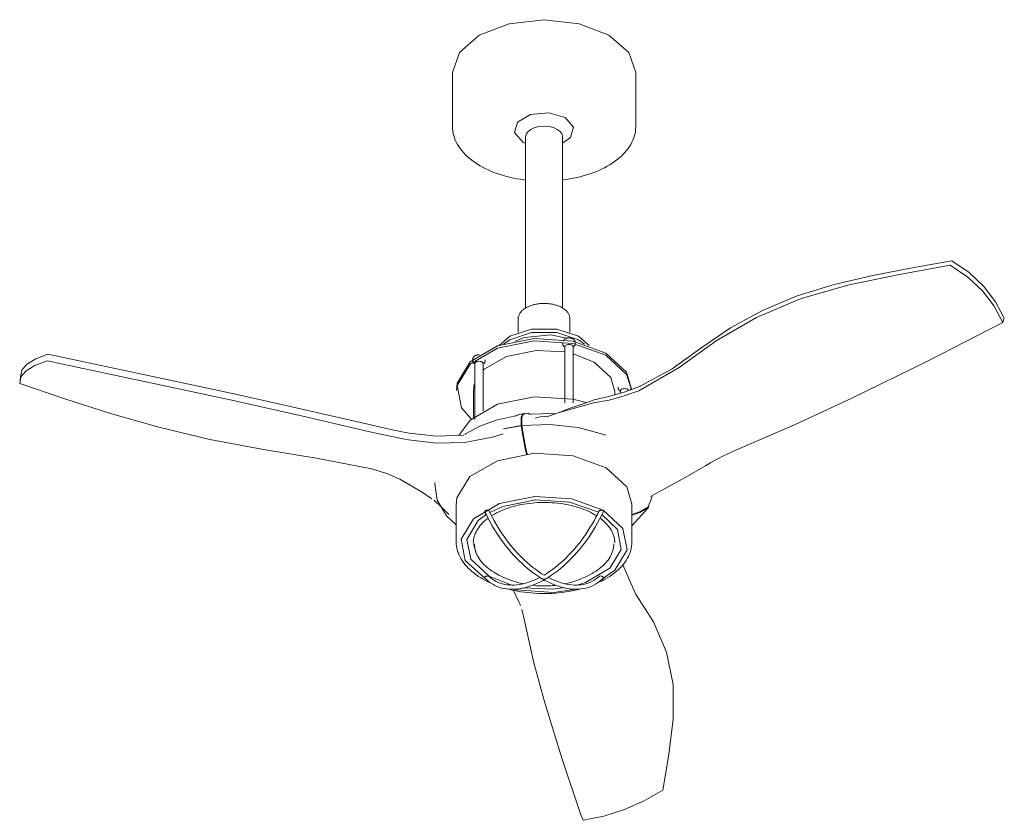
# Model space of a CAD drawing. Header units: millimetres. Extents: x 6132 to 9486, y -2901 to 7034.
# Tile 1 of 4: x 7608 to 8311, y -2901 to -2329. Entities that reach past the tile are written whole.
import ezdxf

# ---------------------------------------------------------------- set-up
doc = ezdxf.new("R2010")
doc.units = ezdxf.units.MM
doc.layers.add('E-LITE-EQPM', color=7, linetype='Continuous', lineweight=20)

# ---------------------------------------------------------------- blocks, each defined once
blk = doc.blocks.new('33426-9 - 33423-10 JUST FAN LED Copper_wood ceiling fan 81cm-493773-00 Isometrico PDF')
at = {"layer": 'E-LITE-EQPM', "color": 251, "lineweight": 9, "true_color": 0x5b5b5b}
for p, q in [((2332.91, -2367.05), (2332.91, -2405.45)), ((2463.89, -2405.45), (2463.89, -2367.05)), ((2383.33, -2416.57), (2385.07, -2417.47)), ((2385.14, -2412.93), (2385.14, -2535.15)), ((2411.66, -2535.15), (2411.66, -2412.93)), ((2379.9, -2542.93), (2379.9, -2552.57)), ((2416.91, -2552.57), (2416.91, -2542.93)), ((2727.21, -2542.26), (2726.23, -2545.5)), ((2411.67, -2560.03), (2411.67, -2560.75)), ((2420.7, -2560.75), (2420.7, -2560.03)), ((2430.53, -2561.85), (2422.97, -2555.29)), ((2427.32, -2560.89), (2422.97, -2557.74)), ((2413.22, -2562.89), (2413.1, -2562.83)), ((2413.17, -2562.81), (2413.17, -2602.73)), ((2419.17, -2602.73), (2419.17, -2562.81)), ((2347.37, -2572.1), (2347.37, -2572.82)), ((2356.4, -2572.82), (2356.4, -2572.1)), ((2419.21, -2567.8), (2434.12, -2573.76)), ((2348.92, -2574.96), (2348.8, -2574.89)), ((2348.88, -2574.87), (2348.88, -2614.79)), ((2354.88, -2608.54), (2354.88, -2574.87)), ((2023.74, -2589.07), (2024.31, -2584.28)), ((2347.88, -2594.38), (2347.88, -2613.23)), ((2448.92, -2597.12), (2448.92, -2594.38)), ((2451.35, -2591.63), (2451.35, -2592.35)), ((2452.9, -2594.49), (2452.78, -2594.43)), ((2452.9, -2594.38), (2452.9, -2595.92)), ((2460.38, -2592.35), (2460.38, -2591.63)), ((2460.9, -2593.2), (2460.9, -2592.75)), ((2409.4, -2609.63), (2415.65, -2607.2)), ((2382.36, -2610.81), (2379.93, -2611.45)), ((2381.67, -2610.82), (2383.91, -2610.53)), ((2382.07, -2612.94), (2382.03, -2612.84)), ((2382.03, -2619.01), (2382.03, -2612.84)), ((2382.53, -2618.96), (2382.53, -2612.79)), ((2384.41, -2610.48), (2387.04, -2610.19)), ((2387.09, -2610.42), (2387.16, -2610.28)), ((2387.19, -2610.3), (2387.36, -2610.51)), ((2397.51, -2612.28), (2392.14, -2613.69)), ((2369.29, -2621.26), (2382.03, -2619.01)), ((2382.07, -2619.12), (2369.59, -2621.28)), ((2382.03, -2619.01), (2382.07, -2619.12)), ((2382.57, -2619.07), (2382.53, -2618.96)), ((2275.73, -2650.07), (2275.73, -2650.06)), ((2275.73, -2650.07), (2275.73, -2650.06)), ((2472.67, -2676.96), (2475.62, -2669.76)), ((2335.65, -2674.79), (2335.65, -2702.1)), ((2473.02, -2677.47), (2461.15, -2690.62)), ((2461.16, -2702.1), (2461.16, -2674.79)), ((2472.85, -2676.99), (2472.67, -2676.96)), ((2472.85, -2677.44), (2473.02, -2677.47)), ((2473.02, -2677.47), (2473.02, -2676.6)), ((2440.24, -2686.51), (2442.36, -2688.59)), ((2461.35, -2680.44), (2461.11, -2680.74)), ((2461.04, -2690.64), (2461.1, -2690.52)), ((2349.91, -2710.32), (2347.93, -2703.31)), ((2355.99, -2727.71), (2354.85, -2727.07)), ((2356.87, -2728.64), (2356.19, -2728.27)), ((2374.53, -2732.83), (2359.16, -2726.56)), ((2363.5, -2724.32), (2364.06, -2724.64)), ((2376.46, -2736.71), (2380.31, -2744.8)), ((2384.2, -2757.32), (2382.46, -2750.44)), ((2424.65, -2897.09), (2426.21, -2900.89))]:
    blk.add_line(p, q, dxfattribs=at)
for points in [[(2332.91, -2367.05, 0), (2337.9, -2352.58, 0), (2352.09, -2340.31, 0), (2373.34, -2332.11, 0), (2398.4, -2329.23, 0), (2423.46, -2332.11, 0), (2444.71, -2340.31, 0)], [(2444.71, -2340.31, 0), (2458.91, -2352.58, 0), (2463.89, -2367.05, 0)], [(2413.47, -2399.17, 0), (2401.73, -2395.72, 0), (2388.73, -2396.91, 0), (2379.41, -2402.28, 0), (2377.35, -2409.8, 0), (2383.33, -2416.57, 0)], [(2332.91, -2405.45, 0), (2332.97, -2407.1, 0), (2333.14, -2408.74, 0), (2333.42, -2410.38, 0), (2333.82, -2412, 0), (2334.32, -2413.6, 0), (2334.94, -2415.19, 0), (2335.66, -2416.75, 0), (2336.48, -2418.28, 0), (2337.4, -2419.78, 0), (2338.42, -2421.26, 0), (2339.53, -2422.7, 0), (2340.74, -2424.1, 0), (2342.04, -2425.47, 0), (2343.42, -2426.8, 0), (2344.88, -2428.1, 0), (2346.43, -2429.35, 0), (2348.06, -2430.56, 0), (2349.76, -2431.73, 0), (2351.54, -2432.85, 0), (2352.71, -2433.54, 0)], [(2385.14, -2412.93, 0), (2385.59, -2410.95, 0), (2386.92, -2409.11, 0), (2389.02, -2407.52, 0), (2391.77, -2406.3, 0), (2394.97, -2405.54, 0), (2398.4, -2405.28, 0), (2401.83, -2405.54, 0), (2405.03, -2406.3, 0), (2407.78, -2407.52, 0)], [(2411.66, -2417.5, 0), (2417.39, -2413.46, 0), (2419.45, -2405.95, 0), (2413.47, -2399.17, 0)], [(2463.89, -2405.45, 0), (2463.83, -2407.1, 0), (2463.66, -2408.74, 0), (2463.38, -2410.38, 0), (2462.98, -2412, 0), (2462.48, -2413.6, 0), (2461.86, -2415.19, 0), (2461.15, -2416.75, 0), (2460.32, -2418.28, 0), (2459.4, -2419.78, 0), (2458.38, -2421.26, 0), (2457.27, -2422.7, 0), (2456.06, -2424.1, 0), (2454.77, -2425.47, 0), (2453.38, -2426.8, 0), (2451.92, -2428.1, 0), (2450.37, -2429.35, 0), (2448.74, -2430.56, 0), (2447.04, -2431.73, 0), (2445.26, -2432.85, 0), (2443.41, -2433.93, 0), (2441.5, -2434.96, 0), (2439.52, -2435.95, 0), (2437.47, -2436.88, 0), (2435.37, -2437.77, 0), (2433.21, -2438.6, 0), (2431, -2439.39, 0), (2428.74, -2440.12, 0), (2426.44, -2440.8, 0), (2424.09, -2441.42, 0), (2421.71, -2441.99, 0), (2419.29, -2442.5, 0), (2416.83, -2442.95, 0), (2414.35, -2443.35, 0), (2411.85, -2443.69, 0), (2411.66, -2443.71, 0)], [(2407.78, -2407.52, 0), (2409.89, -2409.11, 0), (2411.21, -2410.95, 0), (2411.66, -2412.93, 0)], [(2385.14, -2443.71, 0), (2383.8, -2443.54, 0), (2381.31, -2443.18, 0), (2378.84, -2442.75, 0), (2376.4, -2442.27, 0), (2373.99, -2441.73, 0), (2371.62, -2441.14, 0), (2369.3, -2440.49, 0), (2367.01, -2439.79, 0), (2364.78, -2439.03, 0), (2362.59, -2438.23, 0), (2360.46, -2437.37, 0), (2358.38, -2436.46, 0), (2356.37, -2435.5, 0), (2354.42, -2434.49, 0), (2352.71, -2433.54, 0)], [(2689.63, -2501.32, 0), (2661.4, -2506.44, 0), (2633.31, -2511.85, 0), (2605.76, -2518.28, 0), (2579.29, -2526.49, 0), (2554.44, -2536.86, 0), (2531.47, -2549.35, 0), (2510.51, -2563.7, 0), (2489.98, -2578.44, 0), (2467.03, -2590.92, 0)], [(2727.21, -2542.26, 0), (2721.03, -2530.66, 0), (2712.62, -2519.7, 0), (2702.04, -2509.82, 0), (2689.63, -2501.32, 0)], [(2466.04, -2594.16, 0), (2495, -2577.57, 0), (2521.28, -2558.54, 0), (2550.06, -2541.76, 0), (2582, -2528.42, 0), (2616.48, -2518.59, 0), (2652.35, -2511.17, 0), (2688.64, -2504.56, 0)], [(2688.64, -2504.56, 0), (2701.04, -2513.05, 0), (2711.62, -2522.93, 0), (2720.03, -2533.88, 0), (2726.23, -2545.5, 0)], [(2379.9, -2542.93, 0), (2379.91, -2542.46, 0), (2379.96, -2541.98, 0), (2380.04, -2541.52, 0), (2380.16, -2541.05, 0), (2380.3, -2540.59, 0), (2380.48, -2540.14, 0), (2380.68, -2539.69, 0), (2380.92, -2539.26, 0), (2381.18, -2538.83, 0), (2381.47, -2538.41, 0), (2381.79, -2538, 0), (2382.13, -2537.6, 0), (2382.5, -2537.21, 0), (2382.89, -2536.83, 0), (2383.31, -2536.46, 0), (2383.74, -2536.11, 0), (2384.2, -2535.77, 0), (2384.69, -2535.44, 0), (2385.19, -2535.12, 0), (2385.71, -2534.81, 0), (2386.25, -2534.52, 0), (2386.81, -2534.24, 0), (2387.39, -2533.98, 0), (2387.98, -2533.73, 0), (2388.59, -2533.49, 0), (2389.22, -2533.27, 0), (2389.85, -2533.07, 0), (2390.5, -2532.87, 0), (2391.16, -2532.7, 0), (2391.84, -2532.54, 0), (2392.52, -2532.4, 0), (2393.21, -2532.27, 0), (2393.91, -2532.16, 0), (2394.61, -2532.06, 0), (2395.33, -2531.98, 0), (2396.04, -2531.92, 0), (2396.76, -2531.87, 0), (2397.48, -2531.84, 0), (2398.21, -2531.83, 0), (2398.93, -2531.83, 0), (2399.65, -2531.85, 0), (2400.37, -2531.89, 0), (2401.09, -2531.94, 0), (2401.8, -2532.01, 0), (2402.51, -2532.1, 0), (2403.22, -2532.2, 0), (2403.91, -2532.32, 0), (2404.6, -2532.46, 0), (2405.28, -2532.61, 0), (2405.94, -2532.78, 0), (2406.6, -2532.96, 0), (2407.24, -2533.16, 0), (2407.88, -2533.37, 0), (2408.49, -2533.6, 0), (2409.09, -2533.84, 0), (2409.68, -2534.1, 0), (2410.25, -2534.37, 0), (2410.8, -2534.65, 0), (2411.28, -2534.92, 0)], [(2416.91, -2542.93, 0), (2416.89, -2542.46, 0), (2416.84, -2541.98, 0), (2416.76, -2541.52, 0), (2416.65, -2541.05, 0), (2416.5, -2540.59, 0), (2416.33, -2540.14, 0), (2416.12, -2539.69, 0), (2415.89, -2539.26, 0), (2415.62, -2538.83, 0), (2415.33, -2538.41, 0), (2415.02, -2538, 0), (2414.67, -2537.6, 0), (2414.31, -2537.21, 0), (2413.91, -2536.83, 0), (2413.5, -2536.46, 0), (2413.06, -2536.11, 0), (2412.6, -2535.77, 0), (2412.12, -2535.44, 0), (2411.61, -2535.12, 0), (2411.28, -2534.92, 0)], [(2726.23, -2545.5, 0), (2672.32, -2572.99, 0), (2617.73, -2599.75, 0)], [(2422.97, -2555.29, 0), (2407.39, -2550.1, 0), (2389.41, -2550.1, 0), (2373.84, -2555.29, 0), (2366.31, -2561.79, 0)], [(2369.51, -2560.84, 0), (2373.84, -2557.74, 0), (2389.41, -2552.55, 0), (2407.39, -2552.55, 0), (2422.97, -2557.74, 0)], [(2335.94, -2594.1, 0), (2336.29, -2588.71, 0), (2345.48, -2573.55, 0), (2365.15, -2562.19, 0), (2391.4, -2556.89, 0), (2419.04, -2558.69, 0), (2442.6, -2567.23, 0)], [(2346.22, -2614.18, 0), (2339.41, -2606.3, 0), (2336.29, -2590.34, 0), (2345.48, -2575.18, 0), (2365.15, -2563.83, 0), (2391.4, -2558.52, 0), (2419.04, -2560.32, 0), (2442.6, -2568.87, 0)], [(2377.75, -2558.73, 0), (2384.41, -2556.08, 0), (2403.22, -2554.36, 0), (2414.32, -2556.7, 0)], [(2412.1, -2558.45, 0), (2412.2, -2558.29, 0), (2412.3, -2558.13, 0), (2412.41, -2557.99, 0), (2412.53, -2557.86, 0), (2412.65, -2557.73, 0), (2412.77, -2557.61, 0), (2412.89, -2557.5, 0), (2413.02, -2557.4, 0), (2413.15, -2557.31, 0), (2413.28, -2557.22, 0), (2413.41, -2557.13, 0), (2413.54, -2557.06, 0), (2413.67, -2556.99, 0), (2413.81, -2556.92, 0), (2413.94, -2556.86, 0), (2414.08, -2556.8, 0), (2414.21, -2556.75, 0), (2414.35, -2556.7, 0), (2414.48, -2556.66, 0), (2414.62, -2556.62, 0), (2414.76, -2556.58, 0), (2414.89, -2556.55, 0), (2415.03, -2556.52, 0), (2415.17, -2556.49, 0), (2415.31, -2556.47, 0), (2415.45, -2556.45, 0), (2415.59, -2556.44, 0), (2415.73, -2556.42, 0), (2415.87, -2556.41, 0), (2416.01, -2556.41, 0), (2416.15, -2556.41, 0), (2416.29, -2556.41, 0), (2416.43, -2556.41, 0), (2416.57, -2556.42, 0), (2416.71, -2556.43, 0), (2416.85, -2556.44, 0), (2416.98, -2556.46, 0), (2417.12, -2556.48, 0), (2417.26, -2556.5, 0), (2417.4, -2556.53, 0), (2417.54, -2556.56, 0), (2417.68, -2556.6, 0), (2417.81, -2556.63, 0), (2417.95, -2556.68, 0), (2418.09, -2556.72, 0), (2418.22, -2556.77, 0), (2418.36, -2556.83, 0), (2418.49, -2556.89, 0), (2418.62, -2556.95, 0), (2418.76, -2557.02, 0), (2418.88, -2557.08, 0)], [(2420.7, -2560.03, 0), (2420.69, -2559.81, 0), (2420.67, -2559.6, 0), (2420.63, -2559.39, 0), (2420.58, -2559.19, 0), (2420.52, -2558.99, 0), (2420.45, -2558.8, 0), (2420.36, -2558.62, 0), (2420.27, -2558.45, 0), (2420.17, -2558.29, 0), (2420.07, -2558.13, 0), (2419.96, -2557.99, 0), (2419.84, -2557.86, 0), (2419.72, -2557.73, 0), (2419.6, -2557.61, 0), (2419.47, -2557.5, 0), (2419.35, -2557.4, 0), (2419.22, -2557.31, 0), (2419.09, -2557.22, 0), (2418.96, -2557.13, 0), (2418.88, -2557.08, 0)], [(2354.79, -2579.66, 0), (2355.62, -2578.86, 0), (2371.52, -2569.68, 0), (2392.74, -2565.4, 0), (2413.2, -2566.49, 0)], [(2411.67, -2560.75, 0), (2411.68, -2560.88, 0), (2411.69, -2561.01, 0), (2411.71, -2561.13, 0), (2411.74, -2561.26, 0), (2411.78, -2561.38, 0), (2411.83, -2561.5, 0), (2411.88, -2561.62, 0), (2411.94, -2561.73, 0), (2412.01, -2561.84, 0), (2412.09, -2561.95, 0), (2412.17, -2562.06, 0), (2412.26, -2562.16, 0), (2412.35, -2562.26, 0), (2412.45, -2562.35, 0), (2412.55, -2562.44, 0), (2412.66, -2562.53, 0), (2412.78, -2562.62, 0), (2412.9, -2562.7, 0), (2413.02, -2562.78, 0), (2413.1, -2562.83, 0)], [(2413.17, -2562.81, 0), (2413.27, -2562.36, 0), (2413.57, -2561.94, 0), (2414.05, -2561.58, 0)], [(2414.05, -2561.58, 0), (2414.67, -2561.31, 0), (2415.39, -2561.13, 0), (2416.17, -2561.08, 0), (2416.95, -2561.13, 0), (2417.67, -2561.31, 0), (2418.29, -2561.58, 0), (2418.77, -2561.94, 0), (2419.07, -2562.36, 0), (2419.17, -2562.81, 0)], [(2420.7, -2560.75, 0), (2420.69, -2560.88, 0), (2420.68, -2561.01, 0), (2420.66, -2561.13, 0), (2420.63, -2561.26, 0), (2420.59, -2561.38, 0), (2420.54, -2561.5, 0), (2420.49, -2561.62, 0), (2420.43, -2561.73, 0), (2420.36, -2561.84, 0), (2420.28, -2561.95, 0), (2420.2, -2562.06, 0), (2420.11, -2562.16, 0), (2420.02, -2562.26, 0), (2419.92, -2562.35, 0), (2419.82, -2562.44, 0), (2419.71, -2562.53, 0), (2419.59, -2562.62, 0), (2419.47, -2562.7, 0), (2419.35, -2562.78, 0), (2419.22, -2562.85, 0), (2419.09, -2562.92, 0)], [(2442.6, -2567.23, 0), (2457.39, -2580.83, 0), (2460.9, -2593.03, 0)], [(2023.74, -2589.07, 0), (2024.64, -2584.27, 0), (2028.32, -2579.89, 0), (2034.67, -2576.08, 0), (2043.27, -2572.9, 0)], [(2024.31, -2584.28, 0), (2025.21, -2579.47, 0), (2028.89, -2575.09, 0), (2035.24, -2571.28, 0), (2043.83, -2568.11, 0)], [(2043.27, -2572.9, 0), (2110.54, -2587.03, 0), (2177.47, -2601.45, 0)], [(2178.04, -2596.66, 0), (2111.11, -2582.24, 0), (2043.83, -2568.11, 0)], [(2347.37, -2572.1, 0), (2347.38, -2571.88, 0), (2347.4, -2571.67, 0), (2347.44, -2571.46, 0), (2347.49, -2571.25, 0), (2347.55, -2571.06, 0), (2347.62, -2570.87, 0), (2347.71, -2570.69, 0), (2347.8, -2570.51, 0), (2347.9, -2570.35, 0), (2348.01, -2570.2, 0), (2348.12, -2570.06, 0), (2348.23, -2569.92, 0), (2348.35, -2569.8, 0), (2348.47, -2569.68, 0), (2348.6, -2569.57, 0), (2348.72, -2569.47, 0), (2348.85, -2569.37, 0), (2348.98, -2569.28, 0), (2349.11, -2569.2, 0), (2349.24, -2569.12, 0), (2349.37, -2569.05, 0), (2349.51, -2568.99, 0), (2349.64, -2568.92, 0), (2349.78, -2568.87, 0), (2349.91, -2568.82, 0), (2350.05, -2568.77, 0), (2350.18, -2568.72, 0), (2350.32, -2568.68, 0), (2350.46, -2568.65, 0), (2350.6, -2568.61, 0), (2350.73, -2568.58, 0), (2350.87, -2568.56, 0), (2351.01, -2568.54, 0), (2351.15, -2568.52, 0), (2351.29, -2568.5, 0), (2351.43, -2568.49, 0), (2351.57, -2568.48, 0), (2351.71, -2568.48, 0), (2351.85, -2568.47, 0), (2351.99, -2568.47, 0), (2352.13, -2568.48, 0), (2352.27, -2568.48, 0)], [(2347.37, -2572.82, 0), (2347.38, -2572.94, 0), (2347.39, -2573.07, 0), (2347.41, -2573.2, 0), (2347.44, -2573.32, 0), (2347.48, -2573.44, 0), (2347.53, -2573.56, 0), (2347.58, -2573.68, 0), (2347.64, -2573.8, 0), (2347.71, -2573.91, 0), (2347.79, -2574.02, 0), (2347.87, -2574.12, 0), (2347.96, -2574.23, 0), (2348.05, -2574.32, 0), (2348.15, -2574.42, 0), (2348.25, -2574.51, 0), (2348.36, -2574.6, 0), (2348.48, -2574.68, 0), (2348.6, -2574.77, 0), (2348.72, -2574.84, 0), (2348.8, -2574.89, 0)], [(2348.88, -2574.87, 0), (2348.98, -2574.42, 0), (2349.28, -2574, 0), (2349.76, -2573.64, 0)], [(2354.88, -2574.87, 0), (2354.78, -2574.42, 0), (2354.48, -2574, 0), (2354, -2573.64, 0), (2353.38, -2573.37, 0), (2352.66, -2573.19, 0), (2351.88, -2573.14, 0), (2351.11, -2573.19, 0), (2350.38, -2573.37, 0), (2349.76, -2573.64, 0)], [(2356.4, -2572.82, 0), (2356.39, -2572.94, 0), (2356.38, -2573.07, 0), (2356.36, -2573.2, 0), (2356.33, -2573.32, 0), (2356.29, -2573.44, 0), (2356.24, -2573.56, 0), (2356.19, -2573.68, 0), (2356.13, -2573.8, 0), (2356.06, -2573.91, 0), (2355.98, -2574.02, 0), (2355.9, -2574.12, 0), (2355.82, -2574.23, 0), (2355.72, -2574.32, 0), (2355.62, -2574.42, 0), (2355.52, -2574.51, 0), (2355.41, -2574.6, 0), (2355.3, -2574.68, 0), (2355.18, -2574.77, 0), (2355.05, -2574.84, 0), (2354.92, -2574.92, 0), (2354.79, -2574.99, 0)], [(2434.12, -2573.76, 0), (2446.09, -2584.75, 0), (2448.92, -2594.74, 0)], [(2442.6, -2568.87, 0), (2457.39, -2582.46, 0), (2460.83, -2593.26, 0)], [(2275.1, -2649.91, 0), (2236.95, -2642.52, 0), (2197.94, -2636.22, 0), (2159.69, -2628.9, 0), (2123.1, -2620.22, 0), (2088.63, -2610.37, 0), (2055.88, -2599.83, 0), (2023.74, -2589.07, 0)], [(2347.92, -2595.47, 0), (2348.2, -2591.11, 0), (2348.74, -2589.01, 0)], [(2465.48, -2594.38, 0), (2455.53, -2597.88, 0), (2444.91, -2600.8, 0), (2433.62, -2602.78, 0)], [(2434.15, -2600.59, 0), (2445.59, -2598.13, 0), (2456.37, -2594.87, 0), (2466.47, -2591.14, 0)], [(2451.35, -2592.35, 0), (2451.35, -2592.48, 0), (2451.37, -2592.61, 0), (2451.39, -2592.73, 0), (2451.42, -2592.86, 0), (2451.46, -2592.98, 0), (2451.51, -2593.1, 0), (2451.56, -2593.22, 0), (2451.62, -2593.33, 0), (2451.69, -2593.45, 0), (2451.76, -2593.55, 0), (2451.85, -2593.66, 0), (2451.93, -2593.76, 0), (2452.03, -2593.86, 0), (2452.13, -2593.96, 0), (2452.23, -2594.05, 0), (2452.34, -2594.14, 0), (2452.45, -2594.22, 0), (2452.57, -2594.3, 0), (2452.7, -2594.38, 0), (2452.78, -2594.43, 0)], [(2453.78, -2593.16, 0), (2453.3, -2593.51, 0), (2453, -2593.93, 0), (2452.9, -2594.38, 0)], [(2458.8, -2593.93, 0), (2458.5, -2593.51, 0), (2458.02, -2593.16, 0), (2457.4, -2592.88, 0), (2456.68, -2592.71, 0), (2455.9, -2592.65, 0), (2455.12, -2592.71, 0), (2454.4, -2592.88, 0), (2453.78, -2593.16, 0)], [(2460.38, -2592.35, 0), (2460.37, -2592.48, 0), (2460.36, -2592.61, 0), (2460.34, -2592.73, 0), (2460.31, -2592.86, 0), (2460.27, -2592.98, 0), (2460.22, -2593.1, 0), (2460.17, -2593.22, 0), (2460.1, -2593.33, 0), (2460.04, -2593.45, 0), (2459.97, -2593.54, 0)], [(2465.48, -2594.38, 0), (2465.76, -2594.27, 0), (2466.04, -2594.16, 0)], [(2466.47, -2591.14, 0), (2466.75, -2591.03, 0), (2467.03, -2590.92, 0)], [(2177.47, -2601.45, 0), (2225.98, -2612.24, 0), (2273.99, -2623.4, 0)], [(2178.04, -2596.66, 0), (2226.55, -2607.45, 0), (2274.55, -2618.61, 0)], [(2337.55, -2626.08, 0), (2345.48, -2615.11, 0), (2365.15, -2603.75, 0), (2391.4, -2598.45, 0), (2419.04, -2600.25, 0), (2428.4, -2602.65, 0)], [(2433.61, -2602.78, 0), (2424.48, -2605.5, 0), (2415.15, -2607.93, 0)], [(2415.65, -2607.2, 0), (2424.98, -2603.91, 0), (2434.15, -2600.59, 0)], [(2617.73, -2599.75, 0), (2577.26, -2618.58, 0), (2535.96, -2636.45, 0)], [(2415.15, -2607.93, 0), (2407.64, -2610.16, 0), (2400.43, -2612.89, 0)], [(2409.22, -2609.65, 0), (2409.32, -2609.62, 0), (2409.42, -2609.59, 0), (2409.52, -2609.55, 0), (2409.62, -2609.52, 0), (2409.72, -2609.48, 0), (2409.82, -2609.44, 0), (2409.92, -2609.41, 0), (2410.02, -2609.37, 0), (2410.12, -2609.33, 0), (2410.22, -2609.29, 0)], [(2376.97, -2612.33, 0), (2364.15, -2615.25, 0), (2352.47, -2619.54, 0), (2342.3, -2625.05, 0)], [(2379.93, -2611.45, 0), (2379.67, -2611.56, 0), (2379.34, -2611.69, 0), (2378.96, -2611.83, 0), (2378.51, -2611.97, 0), (2378.02, -2612.1, 0), (2377.5, -2612.22, 0), (2376.97, -2612.33, 0)], [(2384.43, -2610.59, 0), (2383.31, -2610.79, 0), (2382.07, -2612.94, 0)], [(2382.63, -2612.73, 0), (2383.81, -2610.74, 0), (2384.92, -2610.54, 0)], [(2389.35, -2610.81, 0), (2388.69, -2610.83, 0), (2388.13, -2610.8, 0), (2387.69, -2610.75, 0), (2387.38, -2610.67, 0), (2387.2, -2610.59, 0), (2387.12, -2610.5, 0)], [(2389.35, -2610.81, 0), (2403.21, -2610.53, 0), (2406.02, -2610.66, 0)], [(2400.43, -2612.89, 0), (2398.96, -2612.6, 0), (2397.51, -2612.28, 0)], [(2273.99, -2623.4, 0), (2285.12, -2625.92, 0), (2296.49, -2628.24, 0)], [(2274.55, -2618.61, 0), (2285.68, -2621.13, 0), (2297.05, -2623.45, 0)], [(2297.05, -2623.45, 0), (2299.57, -2623.94, 0), (2302.11, -2624.41, 0)], [(2382.07, -2619.12, 0), (2383.4, -2627.6, 0), (2384.96, -2635.49, 0), (2385.92, -2639.52, 0)], [(2442.53, -2625.91, 0), (2441.13, -2625.37, 0), (2422.8, -2620.31, 0), (2402.82, -2618.16, 0), (2382.57, -2619.07, 0)], [(2386.41, -2639.46, 0), (2385.46, -2635.44, 0), (2383.9, -2627.55, 0), (2382.57, -2619.07, 0)], [(2296.49, -2628.24, 0), (2299.01, -2628.73, 0), (2301.54, -2629.2, 0)], [(2369.16, -2625.03, 0), (2361.46, -2627.32, 0), (2341.64, -2631.01, 0), (2321.48, -2631.59, 0), (2301.54, -2629.2, 0)], [(2302.11, -2624.41, 0), (2321.58, -2626.63, 0), (2341.06, -2625.98, 0)], [(2342.3, -2625.05, 0), (2341.93, -2625.29, 0), (2341.72, -2625.44, 0)], [(2535.96, -2636.45, 0), (2526.57, -2640.71, 0), (2517.62, -2645.45, 0)], [(2335.69, -2676.14, 0), (2336.04, -2670.73, 0), (2345.27, -2655.51, 0), (2365.01, -2644.11, 0), (2391.37, -2638.78, 0), (2419.13, -2640.59, 0), (2442.78, -2649.17, 0)], [(2275.73, -2650.07, 0), (2275.41, -2649.99, 0), (2275.1, -2649.91, 0)], [(2303.83, -2662.24, 0), (2295.41, -2657.38, 0), (2286, -2653.24, 0), (2275.73, -2650.07, 0)], [(2442.78, -2649.17, 0), (2457.63, -2662.82, 0), (2461.15, -2675.24, 0)], [(2513.84, -2647.69, 0), (2499.69, -2655.86, 0), (2487.14, -2662.89, 0), (2476.68, -2668.56, 0), (2474.54, -2669.79, 0)], [(2517.62, -2645.45, 0), (2515.72, -2646.56, 0), (2513.84, -2647.69, 0)], [(2303.83, -2662.24, 0), (2311.26, -2666.66, 0), (2318.25, -2671.43, 0)], [(2320.57, -2659.71, 0), (2320.46, -2660.68, 0), (2322.03, -2672.38, 0), (2328.79, -2683.44, 0), (2335.66, -2689.85, 0)], [(2330.42, -2682.54, 0), (2323.05, -2675.19, 0), (2319.75, -2672.52, 0), (2319.52, -2672.35, 0)], [(2356.19, -2728.27, 0), (2342.06, -2715.28, 0), (2339.09, -2700.04, 0), (2347.86, -2685.56, 0), (2366.64, -2674.72, 0), (2391.72, -2669.65, 0), (2418.12, -2671.37, 0), (2440.61, -2679.53, 0)], [(2359.55, -2681.02, 0), (2368.87, -2676.77, 0), (2392.19, -2672.06, 0), (2416.73, -2673.65, 0), (2437.21, -2680.99, 0)], [(2356.02, -2680.42, 0), (2356.01, -2680.4, 0), (2355.97, -2680.06, 0), (2356.15, -2679.74, 0)], [(2356.56, -2679.51, 0), (2357.12, -2679.4, 0), (2357.7, -2679.42, 0), (2358.24, -2679.55, 0), (2358.71, -2679.76, 0)], [(2358.71, -2679.76, 0), (2359.07, -2680.03, 0), (2359.29, -2680.34, 0)], [(2360.86, -2683.51, 0), (2361.62, -2683.02, 0), (2363.04, -2682.19, 0), (2364.52, -2681.4, 0), (2366.05, -2680.63, 0), (2367.64, -2679.91, 0), (2369.28, -2679.22, 0), (2370.96, -2678.57, 0), (2372.69, -2677.95, 0), (2374.46, -2677.38, 0), (2376.27, -2676.85, 0), (2378.11, -2676.36, 0), (2379.99, -2675.91, 0), (2381.9, -2675.51, 0), (2383.83, -2675.15, 0), (2385.79, -2674.84, 0), (2387.77, -2674.57, 0), (2389.76, -2674.35, 0), (2391.77, -2674.17, 0), (2393.79, -2674.04, 0), (2395.82, -2673.96, 0), (2397.85, -2673.92, 0), (2399.89, -2673.93, 0), (2401.92, -2673.99, 0), (2403.94, -2674.09, 0), (2405.96, -2674.25, 0), (2407.96, -2674.44, 0), (2409.95, -2674.69, 0), (2411.92, -2674.98, 0), (2413.87, -2675.31, 0), (2415.79, -2675.69, 0), (2417.68, -2676.11, 0), (2419.54, -2676.58, 0), (2421.37, -2677.09, 0), (2423.16, -2677.64, 0), (2424.92, -2678.23, 0), (2426.62, -2678.86, 0), (2428.29, -2679.53, 0), (2429.9, -2680.24, 0), (2431.46, -2680.98, 0), (2432.97, -2681.76, 0), (2434.29, -2682.49, 0)], [(2438.09, -2679.76, 0), (2437.85, -2679.92, 0), (2437.65, -2680.11, 0), (2437.52, -2680.32, 0)], [(2440.47, -2679.61, 0), (2440.16, -2679.48, 0), (2439.81, -2679.41, 0), (2439.43, -2679.39, 0), (2439.06, -2679.43, 0), (2438.71, -2679.51, 0), (2438.38, -2679.62, 0), (2438.09, -2679.76, 0)], [(2440.61, -2679.53, 0), (2454.74, -2692.52, 0), (2457.72, -2707.76, 0), (2448.94, -2722.23, 0), (2440.42, -2728.33, 0)], [(2440.78, -2680.42, 0), (2440.78, -2680.42, 0), (2440.84, -2680.21, 0), (2440.82, -2679.99, 0), (2440.69, -2679.79, 0), (2440.47, -2679.61, 0)], [(2461.18, -2683.06, 0), (2466.74, -2681.15, 0), (2472.85, -2677.44, 0)], [(2472.67, -2676.96, 0), (2466.56, -2680.67, 0), (2461.19, -2682.53, 0)], [(2359.16, -2726.56, 0), (2346.02, -2714.48, 0), (2343.25, -2700.31, 0), (2351.41, -2686.85, 0), (2357.12, -2682.48, 0)], [(2347.84, -2702.84, 0), (2347.88, -2701.7, 0), (2348, -2700.57, 0), (2348.19, -2699.43, 0), (2348.47, -2698.3, 0), (2348.82, -2697.18, 0), (2349.26, -2696.06, 0), (2349.77, -2694.96, 0), (2350.35, -2693.86, 0), (2351.02, -2692.78, 0), (2351.76, -2691.71, 0), (2352.57, -2690.65, 0), (2353.46, -2689.62, 0), (2354.42, -2688.6, 0), (2355.45, -2687.61, 0), (2356.56, -2686.64, 0), (2357.72, -2685.69, 0), (2358.58, -2685.06, 0)], [(2396.89, -2728.39, 0), (2394.82, -2727.11, 0), (2392.75, -2725.73, 0), (2390.69, -2724.27, 0), (2388.65, -2722.72, 0), (2386.62, -2721.09, 0), (2384.61, -2719.38, 0), (2382.63, -2717.59, 0), (2380.66, -2715.72, 0), (2378.73, -2713.77, 0), (2376.83, -2711.76, 0), (2374.96, -2709.68, 0), (2373.13, -2707.54, 0), (2371.34, -2705.33, 0), (2369.59, -2703.07, 0), (2367.88, -2700.75, 0), (2366.23, -2698.39, 0), (2364.62, -2695.98, 0), (2363.07, -2693.53, 0), (2361.57, -2691.03, 0), (2360.13, -2688.51, 0), (2358.75, -2685.95, 0), (2357.43, -2683.37, 0), (2356.17, -2680.76, 0), (2356.02, -2680.42, 0)], [(2398.4, -2725.79, 0), (2396.41, -2724.57, 0), (2394.43, -2723.25, 0), (2392.45, -2721.84, 0), (2390.47, -2720.34, 0), (2388.51, -2718.77, 0), (2386.57, -2717.11, 0), (2384.65, -2715.37, 0), (2382.74, -2713.55, 0), (2380.86, -2711.66, 0), (2379.02, -2709.71, 0), (2377.2, -2707.68, 0), (2375.42, -2705.59, 0), (2373.67, -2703.44, 0), (2371.96, -2701.24, 0), (2370.3, -2698.98, 0), (2368.69, -2696.67, 0), (2367.12, -2694.32, 0), (2365.6, -2691.92, 0), (2364.14, -2689.49, 0), (2362.74, -2687.02, 0), (2361.39, -2684.53, 0), (2360.1, -2682.01, 0), (2359.28, -2680.32, 0)], [(2398.4, -2725.79, 0), (2400.39, -2724.57, 0), (2402.38, -2723.25, 0), (2404.36, -2721.84, 0), (2406.33, -2720.34, 0), (2408.29, -2718.77, 0), (2410.23, -2717.11, 0), (2412.16, -2715.37, 0), (2414.06, -2713.55, 0), (2415.94, -2711.66, 0), (2417.79, -2709.71, 0), (2419.6, -2707.68, 0), (2421.39, -2705.59, 0), (2423.13, -2703.44, 0), (2424.84, -2701.24, 0), (2426.5, -2698.98, 0), (2428.11, -2696.67, 0), (2429.68, -2694.32, 0), (2431.2, -2691.92, 0), (2432.66, -2689.49, 0), (2434.07, -2687.02, 0), (2435.41, -2684.53, 0), (2436.7, -2682.01, 0), (2437.52, -2680.32, 0)], [(2399.91, -2728.39, 0), (2401.99, -2727.11, 0), (2404.05, -2725.73, 0), (2406.11, -2724.27, 0), (2408.15, -2722.72, 0), (2410.18, -2721.09, 0), (2412.19, -2719.38, 0), (2414.18, -2717.59, 0), (2416.14, -2715.72, 0), (2418.07, -2713.77, 0), (2419.97, -2711.76, 0), (2421.84, -2709.68, 0), (2423.67, -2707.54, 0), (2425.46, -2705.33, 0), (2427.21, -2703.07, 0), (2428.92, -2700.75, 0), (2430.57, -2698.39, 0), (2432.18, -2695.98, 0), (2433.73, -2693.53, 0), (2435.23, -2691.03, 0), (2436.67, -2688.51, 0), (2438.05, -2685.95, 0), (2439.37, -2683.37, 0), (2440.63, -2680.76, 0), (2440.78, -2680.42, 0)], [(2439.75, -2682.52, 0), (2450.79, -2693.32, 0), (2453.55, -2707.49, 0), (2445.39, -2720.95, 0), (2427.93, -2731.03, 0), (2421.79, -2732.96, 0)], [(2435.82, -2683.42, 0), (2435.18, -2683.02, 0), (2434.29, -2682.49, 0)], [(2448.96, -2702.84, 0), (2448.92, -2701.7, 0), (2448.8, -2700.57, 0), (2448.61, -2699.43, 0), (2448.33, -2698.3, 0), (2447.98, -2697.18, 0), (2447.55, -2696.06, 0), (2447.04, -2694.96, 0), (2446.45, -2693.86, 0), (2445.78, -2692.78, 0), (2445.04, -2691.71, 0), (2444.23, -2690.65, 0), (2443.34, -2689.62, 0), (2442.38, -2688.6, 0), (2441.35, -2687.61, 0), (2440.25, -2686.64, 0), (2439.08, -2685.69, 0), (2438.27, -2685.1, 0)], [(2335.65, -2702.1, 0), (2335.7, -2703.62, 0), (2335.86, -2705.14, 0), (2336.12, -2706.65, 0), (2336.49, -2708.15, 0), (2336.95, -2709.64, 0), (2337.52, -2711.11, 0), (2338.19, -2712.56, 0), (2338.96, -2713.99, 0), (2339.82, -2715.4, 0), (2340.78, -2716.78, 0), (2341.82, -2718.13, 0), (2342.96, -2719.46, 0), (2344.18, -2720.75, 0), (2345.49, -2722.01, 0), (2346.89, -2723.24, 0), (2348.36, -2724.43, 0), (2349.91, -2725.58, 0), (2351.53, -2726.7, 0), (2353.23, -2727.77, 0), (2354.35, -2728.43, 0)], [(2348.64, -2703.37, 0), (2348.68, -2704.59, 0), (2348.81, -2705.8, 0), (2349.02, -2707, 0), (2349.31, -2708.2, 0), (2349.68, -2709.38, 0), (2350.14, -2710.56, 0), (2350.67, -2711.71, 0), (2351.28, -2712.85, 0), (2351.97, -2713.97, 0), (2352.73, -2715.07, 0), (2353.56, -2716.15, 0), (2354.46, -2717.2, 0), (2355.44, -2718.23, 0), (2356.48, -2719.23, 0), (2357.58, -2720.2, 0), (2358.75, -2721.15, 0), (2359.98, -2722.07, 0), (2361.27, -2722.95, 0), (2362.62, -2723.8, 0), (2363.5, -2724.32, 0)], [(2448.16, -2703.37, 0), (2448.12, -2704.59, 0), (2447.99, -2705.8, 0), (2447.78, -2707, 0), (2447.49, -2708.2, 0), (2447.12, -2709.38, 0), (2446.66, -2710.56, 0), (2446.13, -2711.71, 0), (2445.52, -2712.85, 0), (2444.83, -2713.97, 0), (2444.07, -2715.07, 0), (2443.24, -2716.15, 0), (2442.34, -2717.2, 0), (2441.36, -2718.23, 0), (2440.32, -2719.23, 0), (2439.22, -2720.2, 0), (2438.05, -2721.15, 0), (2436.82, -2722.07, 0), (2435.53, -2722.95, 0), (2434.18, -2723.8, 0), (2432.78, -2724.62, 0), (2432.74, -2724.64, 0)], [(2461.16, -2702.1, 0), (2461.1, -2703.62, 0), (2460.95, -2705.14, 0), (2460.68, -2706.65, 0), (2460.32, -2708.15, 0), (2459.85, -2709.64, 0), (2459.28, -2711.11, 0), (2458.61, -2712.56, 0), (2457.84, -2713.99, 0), (2456.98, -2715.4, 0), (2456.03, -2716.78, 0), (2454.98, -2718.13, 0), (2453.84, -2719.46, 0), (2452.62, -2720.75, 0), (2451.31, -2722.01, 0), (2449.92, -2723.24, 0), (2448.44, -2724.43, 0), (2446.89, -2725.58, 0), (2445.27, -2726.7, 0), (2443.57, -2727.77, 0), (2441.8, -2728.8, 0), (2439.97, -2729.79, 0), (2438.07, -2730.73, 0), (2436.11, -2731.63, 0), (2435.69, -2731.81, 0)], [(2454.69, -2718.38, 0), (2463.75, -2739.28, 0), (2476.48, -2759.26, 0), (2485.95, -2780.72, 0), (2490.6, -2803.98, 0), (2490.58, -2828.61, 0), (2487.46, -2853.94, 0), (2483.31, -2879.47, 0)], [(2361.1, -2731.8, 0), (2359.79, -2731.23, 0), (2357.85, -2730.31, 0), (2355.98, -2729.34, 0), (2354.35, -2728.43, 0)], [(2356.59, -2726.81, 0), (2356.34, -2726.98, 0), (2356.15, -2727.17, 0), (2356.02, -2727.37, 0), (2355.96, -2727.59, 0), (2355.99, -2727.8, 0), (2356.11, -2728.01, 0), (2356.13, -2728.03, 0)], [(2356.13, -2728.03, 0), (2357.43, -2729.27, 0), (2358.79, -2730.41, 0), (2360.22, -2731.45, 0), (2361.72, -2732.38, 0), (2363.27, -2733.21, 0), (2364.89, -2733.94, 0), (2366.56, -2734.55, 0), (2368.28, -2735.05, 0), (2370.04, -2735.44, 0), (2371.85, -2735.73, 0), (2373.7, -2735.9, 0), (2375.59, -2735.96, 0), (2377.5, -2735.91, 0), (2379.45, -2735.75, 0), (2381.43, -2735.48, 0), (2383.43, -2735.11, 0), (2385.44, -2734.63, 0), (2387.48, -2734.04, 0), (2389.53, -2733.35, 0), (2391.59, -2732.56, 0), (2393.66, -2731.66, 0), (2395.74, -2730.67, 0), (2397.82, -2729.58, 0), (2398.4, -2729.26, 0)], [(2358.98, -2726.66, 0), (2358.67, -2726.53, 0), (2358.31, -2726.46, 0), (2357.93, -2726.45, 0), (2357.56, -2726.48, 0), (2357.2, -2726.56, 0), (2356.88, -2726.67, 0), (2356.59, -2726.81, 0)], [(2359.15, -2726.78, 0), (2360.34, -2727.81, 0), (2361.59, -2728.75, 0), (2362.9, -2729.6, 0), (2364.26, -2730.35, 0), (2365.67, -2731.01, 0), (2367.14, -2731.58, 0), (2368.65, -2732.05, 0), (2370.22, -2732.42, 0), (2371.83, -2732.7, 0), (2373.48, -2732.87, 0), (2375.18, -2732.95, 0), (2376.92, -2732.93, 0), (2378.7, -2732.81, 0), (2380.51, -2732.59, 0), (2382.36, -2732.26, 0), (2384.23, -2731.84, 0), (2386.13, -2731.32, 0), (2388.05, -2730.69, 0), (2390, -2729.97, 0), (2391.95, -2729.14, 0), (2393.92, -2728.22, 0), (2395.4, -2727.47, 0)], [(2364.06, -2724.64, 0), (2366.13, -2725.76, 0), (2368.16, -2726.76, 0), (2370.15, -2727.67, 0), (2372.1, -2728.49, 0), (2374.01, -2729.23, 0), (2375.88, -2729.89, 0), (2377.72, -2730.48, 0), (2379.52, -2731.01, 0), (2381.3, -2731.48, 0), (2383.05, -2731.9, 0), (2383.53, -2732, 0)], [(2398.4, -2728.76, 0), (2397.99, -2728.73, 0), (2397.59, -2728.66, 0), (2397.21, -2728.54, 0), (2396.86, -2728.37, 0)], [(2440.67, -2728.03, 0), (2439.38, -2729.27, 0), (2438.01, -2730.41, 0), (2436.58, -2731.45, 0), (2435.09, -2732.38, 0), (2433.53, -2733.21, 0), (2431.91, -2733.94, 0), (2430.25, -2734.55, 0), (2428.53, -2735.05, 0), (2426.76, -2735.44, 0), (2424.95, -2735.73, 0), (2423.1, -2735.9, 0), (2421.22, -2735.96, 0), (2419.3, -2735.91, 0), (2417.35, -2735.75, 0), (2415.37, -2735.48, 0), (2413.38, -2735.11, 0), (2411.36, -2734.63, 0), (2409.32, -2734.04, 0), (2407.27, -2733.35, 0), (2405.21, -2732.56, 0), (2403.14, -2731.66, 0), (2401.06, -2730.67, 0), (2398.98, -2729.58, 0), (2398.4, -2729.26, 0)], [(2398.4, -2728.76, 0), (2398.81, -2728.73, 0), (2399.21, -2728.66, 0), (2399.59, -2728.54, 0), (2399.94, -2728.37, 0)], [(2398.4, -2729.26, 0), (2398.4, -2729.23, 0), (2398.4, -2729.13, 0), (2398.4, -2728.97, 0), (2398.4, -2728.76, 0)], [(2437.65, -2726.78, 0), (2436.46, -2727.81, 0), (2435.21, -2728.75, 0), (2433.9, -2729.6, 0), (2432.54, -2730.35, 0), (2431.13, -2731.01, 0), (2429.66, -2731.58, 0), (2428.15, -2732.05, 0), (2426.58, -2732.42, 0), (2424.97, -2732.7, 0), (2423.32, -2732.87, 0), (2421.62, -2732.95, 0), (2419.88, -2732.93, 0), (2418.1, -2732.81, 0), (2416.29, -2732.59, 0), (2414.45, -2732.26, 0), (2412.57, -2731.84, 0), (2410.67, -2731.32, 0), (2408.75, -2730.69, 0), (2406.81, -2729.97, 0), (2404.85, -2729.14, 0), (2402.88, -2728.22, 0), (2401.4, -2727.47, 0)], [(2413.28, -2732, 0), (2414.66, -2731.69, 0), (2416.42, -2731.25, 0), (2418.21, -2730.75, 0), (2420.03, -2730.19, 0), (2421.88, -2729.56, 0), (2423.78, -2728.86, 0), (2425.7, -2728.08, 0), (2427.67, -2727.21, 0), (2429.68, -2726.26, 0), (2431.73, -2725.2, 0), (2432.74, -2724.64, 0)], [(2437.64, -2726.8, 0), (2437.64, -2726.79, 0), (2438.06, -2726.55, 0), (2438.62, -2726.45, 0), (2439.2, -2726.48, 0), (2439.75, -2726.61, 0), (2440.21, -2726.81, 0)], [(2440.21, -2726.81, 0), (2440.46, -2726.98, 0), (2440.65, -2727.17, 0), (2440.78, -2727.37, 0), (2440.84, -2727.59, 0), (2440.82, -2727.8, 0), (2440.69, -2728.01, 0), (2440.67, -2728.03, 0)], [(2424.34, -2735.7, 0), (2423.22, -2736, 0), (2420.92, -2736.55, 0), (2418.58, -2737.04, 0), (2416.21, -2737.48, 0), (2413.82, -2737.87, 0), (2411.4, -2738.19, 0), (2408.96, -2738.47, 0), (2406.5, -2738.68, 0), (2404.03, -2738.84, 0), (2401.55, -2738.94, 0), (2399.07, -2738.99, 0), (2396.59, -2738.97, 0), (2394.11, -2738.9, 0), (2391.63, -2738.77, 0), (2389.17, -2738.59, 0), (2386.72, -2738.35, 0), (2384.29, -2738.05, 0), (2381.88, -2737.7, 0), (2379.49, -2737.29, 0), (2377.14, -2736.82, 0), (2374.82, -2736.3, 0), (2372.53, -2735.73, 0), (2372.44, -2735.7, 0)], [(2421.09, -2735.74, 0), (2405.08, -2738.14, 0), (2378.69, -2736.43, 0), (2375.98, -2735.84, 0)], [(2413.27, -2734.77, 0), (2404.62, -2735.74, 0), (2383.68, -2734.79, 0)], [(2390.16, -2733.11, 0), (2391.48, -2733.25, 0), (2393.12, -2733.4, 0), (2394.75, -2733.5, 0), (2396.38, -2733.57, 0), (2398.01, -2733.59, 0), (2399.63, -2733.58, 0), (2401.26, -2733.54, 0), (2402.89, -2733.45, 0), (2404.53, -2733.33, 0), (2406.18, -2733.16, 0), (2406.64, -2733.11, 0)], [(2381.59, -2747.62, 0), (2380.97, -2746.21, 0), (2380.31, -2744.8, 0)], [(2398.95, -2817.13, 0), (2390.91, -2787.46, 0), (2384.2, -2757.32, 0)], [(2424.65, -2897.09, 0), (2411.29, -2857.3, 0), (2398.95, -2817.13, 0)], [(2483.31, -2879.47, 0), (2470.02, -2887.06, 0), (2455.76, -2893.27, 0), (2441, -2897.87, 0), (2426.21, -2900.89, 0)]]:
    blk.add_polyline3d(points, dxfattribs=at)

msp = doc.modelspace()

# ---------------------------------------------------------------- block references
at = {"layer": 'E-LITE-EQPM', "color": 251, "lineweight": 9, "true_color": 0x5b5b5b}
msp.add_blockref('33426-9 - 33423-10 JUST FAN LED Copper_wood ceiling fan 81cm-493773-00 Isometrico PDF', (5583.86, 0), dxfattribs=at)

doc.saveas('drawing.dxf')
